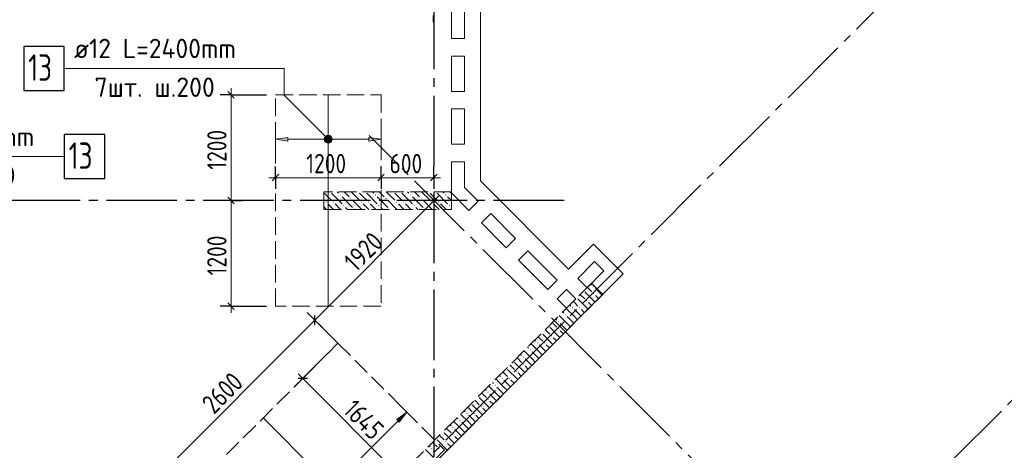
# Model space of a CAD drawing. Header units: millimetres. Extents: x 0 to 43617, y 0 to 59400.
# Tile 12 of 23: x 17117 to 28308, y 29595 to 34483. Entities that reach past the tile are written whole.
import ezdxf

# ---------------------------------------------------------------- set-up
doc = ezdxf.new("R2010")
doc.units = ezdxf.units.MM
doc.linetypes.add('______2', pattern=[270, 200, -70])
doc.linetypes.add('______5', pattern=[1100, 800, -100, 100, -100])
for name, color, linetype, lineweight in [('Standard', 7, 'Continuous', 25), ('ДОП Верх по Х', 7, 'Continuous', 25), ('ЖБ Перекрытие верхний уровень', 7, 'Continuous', 35), ('ЖБ Пилон', 7, 'Continuous', 35), ('ЖБ Стена верхний уровень', 7, 'Continuous', 35), ('Оси', 40, '______5', 18), ('Позиционная метка номер позиции', 7, 'Continuous', 13), ('Примечания', 7, 'Continuous', 25)]:
    doc.layers.add(name, color=color, linetype=linetype, lineweight=lineweight)
doc.styles.add('GOST 2.304-81', font='txt')
doc.styles.add('ISOCPEUR', font='txt')

msp = doc.modelspace()

# ---------------------------------------------------------------- hatches: boundary and pattern name
at = {"layer": 'ДОП Верх по Х', "linetype": 'Continuous', "lineweight": 13, "transparency": 33554687}
msp.add_hatch(color=7, dxfattribs=at).paths.add_polyline_path([(20164, 33106), (20024, 33126), (20164, 33146)], flags=16)
for points in [[(20592, 33107), (20592, 33144), (20586, 33126)], [(20592, 33144), (20605, 33093), (20605, 33158)], [(20592, 33144), (20592, 33107), (20605, 33093)], [(20605, 33158), (20624, 33088), (20624, 33163)], [(20605, 33158), (20605, 33093), (20624, 33088)], [(20624, 33163), (20624, 33088), (20643, 33093)], [(20624, 33163), (20643, 33093), (20643, 33158)], [(20643, 33158), (20643, 33093), (20656, 33107)], [(20643, 33158), (20656, 33107), (20656, 33144)], [(20656, 33144), (20656, 33107), (20661, 33126)], [(21084, 33106), (21224, 33126), (21084, 33146)], [(21431, 29916), (21516, 30029), (21403, 29944)]]:
    msp.add_hatch(color=7, dxfattribs=at).paths.add_polyline_path(points)
at = {"layer": 'ЖБ Пилон', "linetype": 'Continuous', "lineweight": 18, "transparency": 33554687}
for points in [[(20644, 32530), (20641, 32527), (20638, 32530)], [(20754, 32493), (20761, 32500), (20767, 32493), (20761, 32487)], [(20874, 32453), (20881, 32460), (20887, 32453), (20881, 32447)], [(20964, 32530), (20961, 32527), (20958, 32530)], [(21044, 32530), (21041, 32527), (21038, 32530)], [(21154, 32493), (21161, 32500), (21167, 32493), (21161, 32487)], [(21274, 32453), (21281, 32460), (21287, 32453), (21281, 32447)], [(21364, 32530), (21361, 32527), (21358, 32530)], [(21444, 32530), (21441, 32527), (21438, 32530)], [(21554, 32493), (21561, 32500), (21567, 32493), (21561, 32487)], [(21674, 32453), (21681, 32460), (21687, 32453), (21681, 32447)], [(21764, 32530), (21761, 32527), (21758, 32530)], [(21844, 32530), (21841, 32527), (21838, 32530)], [(21954, 32493), (21961, 32500), (21967, 32493), (21961, 32487)], [(20594, 32413), (20601, 32420), (20607, 32413), (20601, 32407)], [(20674, 32413), (20681, 32420), (20687, 32413), (20681, 32407)], [(20794, 32373), (20801, 32380), (20807, 32373), (20801, 32367)], [(20994, 32413), (21001, 32420), (21007, 32413), (21001, 32407)], [(21074, 32413), (21081, 32420), (21087, 32413), (21081, 32407)], [(21194, 32373), (21201, 32380), (21207, 32373), (21201, 32367)], [(21394, 32413), (21401, 32420), (21407, 32413), (21401, 32407)], [(21474, 32413), (21481, 32420), (21487, 32413), (21481, 32407)], [(21594, 32373), (21601, 32380), (21607, 32373), (21601, 32367)], [(21794, 32413), (21801, 32420), (21807, 32413), (21801, 32407)], [(21874, 32413), (21881, 32420), (21887, 32413), (21881, 32407)], [(21994, 32373), (22001, 32380), (22007, 32373), (22001, 32367)], [(20914, 32333), (20921, 32340), (20927, 32333), (20924, 32330), (20918, 32330)], [(21314, 32333), (21321, 32340), (21327, 32333), (21324, 32330), (21318, 32330)], [(21714, 32333), (21721, 32340), (21727, 32333), (21724, 32330), (21718, 32330)]]:
    msp.add_hatch(color=7, dxfattribs=at).paths.add_polyline_path(points, flags=16)
at = {"layer": 'ЖБ Стена верхний уровень', "linetype": 'Continuous', "lineweight": 18, "transparency": 33554687}
for points in [[(23634, 31453), (23641, 31460), (23647, 31453), (23641, 31447)], [(23634, 31373), (23641, 31380), (23647, 31373), (23641, 31367)], [(23554, 31293), (23561, 31300), (23567, 31293), (23561, 31287)], [(23314, 31133), (23321, 31140), (23327, 31133), (23321, 31127)], [(23394, 31213), (23401, 31220), (23407, 31213), (23401, 31207)], [(23474, 31213), (23481, 31220), (23487, 31213), (23481, 31207)], [(23234, 31053), (23241, 31060), (23247, 31053), (23241, 31047)], [(23154, 30893), (23161, 30900), (23167, 30893), (23161, 30887)], [(23234, 30973), (23241, 30980), (23247, 30973), (23241, 30967)], [(22994, 30813), (23001, 30820), (23007, 30813), (23001, 30807)], [(23074, 30813), (23081, 30820), (23087, 30813), (23081, 30807)], [(22914, 30733), (22921, 30740), (22927, 30733), (22921, 30727)], [(22834, 30653), (22841, 30660), (22847, 30653), (22841, 30647)], [(22834, 30573), (22841, 30580), (22847, 30573), (22841, 30567)], [(22754, 30493), (22761, 30500), (22767, 30493), (22761, 30487)], [(22514, 30333), (22521, 30340), (22527, 30333), (22521, 30327)], [(22594, 30413), (22601, 30420), (22607, 30413), (22601, 30407)], [(22674, 30413), (22681, 30420), (22687, 30413), (22681, 30407)], [(22434, 30253), (22441, 30260), (22447, 30253), (22441, 30247)], [(22434, 30173), (22441, 30180), (22447, 30173), (22441, 30167)], [(22194, 30013), (22201, 30020), (22207, 30013), (22201, 30007)], [(22274, 30013), (22281, 30020), (22287, 30013), (22281, 30007)], [(22354, 30093), (22361, 30100), (22367, 30093), (22361, 30087)], [(22114, 29933), (22121, 29940), (22127, 29933), (22121, 29927)], [(22034, 29853), (22041, 29860), (22047, 29853), (22041, 29847)], [(22034, 29773), (22041, 29780), (22047, 29773), (22041, 29767)], [(21954, 29693), (21961, 29700), (21967, 29693), (21961, 29687)], [(21794, 29613), (21801, 29620), (21807, 29613), (21801, 29607)], [(21874, 29613), (21881, 29620), (21887, 29613), (21881, 29607)]]:
    msp.add_hatch(color=7, dxfattribs=at).paths.add_polyline_path(points, flags=16)
at = {"layer": 'Позиционная метка номер позиции', "linetype": 'Continuous', "lineweight": 13, "transparency": 33554687}
for points in [[(20592, 33094), (20635, 33169), (20581, 33114)], [(20581, 33114), (20635, 33169), (20613, 33169)], [(20581, 33114), (20613, 33169), (20581, 33137)], [(20581, 33137), (20613, 33169), (20592, 33157)], [(20592, 33094), (20656, 33157), (20635, 33169)], [(20613, 33082), (20656, 33157), (20592, 33094)], [(20613, 33082), (20667, 33137), (20656, 33157)], [(20635, 33082), (20667, 33137), (20613, 33082)], [(20635, 33082), (20667, 33114), (20667, 33137)], [(20667, 33114), (20635, 33082), (20656, 33094)]]:
    msp.add_hatch(color=7, dxfattribs=at).paths.add_polyline_path(points)

# ---------------------------------------------------------------- linework, layer by layer
at = {"layer": 'Standard', "color": 7, "linetype": 'Continuous', "lineweight": 13, "transparency": 33554687}
for p, q in [((21816, 34530), (21816, 34455)), ((19519, 33630), (19519, 33705)), ((20024, 32690), (19949, 32690)), ((20024, 32690), (21224, 32690)), ((21224, 32690), (21824, 32690)), ((21824, 32690), (21899, 32690)), ((21829, 32429), (21882, 32482)), ((19519, 32430), (19519, 31230)), ((20473, 31072), (21829, 32429)), ((19519, 31230), (19519, 31155)), ((18634, 29234), (20473, 31072)), ((20334, 30411), (20281, 30464)), ((21499, 29247), (20334, 30411))]:
    msp.add_line(p, q, dxfattribs=at)
at = {"layer": 'Standard', "color": 251, "linetype": 'Continuous', "lineweight": -3, "true_color": 0x656565, "transparency": 33554687}
for p, q in [((19519, 33630), (19394, 33630)), ((19519, 33630), (19644, 33630)), ((19519, 33630), (19924, 33630)), ((20024, 32690), (20024, 32815)), ((20024, 32690), (20024, 32794)), ((21224, 32690), (21224, 32815)), ((21824, 32690), (21824, 32815)), ((20024, 32690), (20024, 32565)), ((21224, 32690), (21224, 32565)), ((21824, 32690), (21824, 32565)), ((21824, 32690), (21824, 32690)), ((21829, 32429), (21741, 32517)), ((19519, 32430), (19394, 32430)), ((19519, 32430), (19644, 32430)), ((19519, 32430), (19519, 32430)), ((21829, 32429), (21828, 32430)), ((21829, 32429), (21917, 32340)), ((19519, 31230), (19394, 31230)), ((19519, 31230), (19644, 31230)), ((19519, 31230), (19924, 31230)), ((20473, 31072), (20384, 31161)), ((20473, 31072), (20561, 30984)), ((20473, 31072), (20734, 30811)), ((20334, 30411), (20621, 30698)), ((20334, 30411), (20422, 30500)), ((20334, 30411), (20246, 30323))]:
    msp.add_line(p, q, dxfattribs=at)
at = {"layer": 'Standard', "color": 7, "linetype": 'Continuous', "lineweight": 25, "transparency": 33554687}
for p, q in [((19481, 33668), (19556, 33593)), ((19986, 32653), (20061, 32728)), ((21186, 32653), (21261, 32728)), ((21786, 32653), (21861, 32728)), ((19481, 32468), (19556, 32393)), ((21829, 32376), (21829, 32482)), ((19481, 31268), (19556, 31193)), ((20473, 31019), (20473, 31125)), ((20387, 30411), (20281, 30411))]:
    msp.add_line(p, q, dxfattribs=at)
at = {"layer": 'Standard', "color": 7, "linetype": 'Continuous', "lineweight": 13, "transparency": 33554687}
msp.add_lwpolyline([(19519, 33630), (19519, 32716), (19519, 32716), (19519, 32430)], dxfattribs=at)
at = {"layer": 'Standard', "color": 251, "linetype": 'Continuous', "lineweight": -3, "true_color": 0x656565, "transparency": 33554687}
msp.add_lwpolyline([(21224, 32690), (21224, 32707), (21224, 32707), (21224, 32794)], dxfattribs=at)
at = {"layer": 'ДОП Верх по Х', "color": 7, "linetype": 'Continuous', "lineweight": 13, "transparency": 33554687}
for p, q in [((17716, 33930), (19824, 33930)), ((15424, 32930), (17532, 32930))]:
    msp.add_line(p, q, dxfattribs=at)
at = {"layer": 'ДОП Верх по Х', "color": 7, "linetype": 'Continuous', "lineweight": 18, "transparency": 33554687}
for p, q in [((20624, 33624), (20624, 31236)), ((19890, 29959), (21092, 28756))]:
    msp.add_line(p, q, dxfattribs=at)
at = {"layer": 'ДОП Верх по Х', "color": 251, "linetype": 'Continuous', "lineweight": 13, "true_color": 0x494949, "transparency": 33554687}
for p, q in [((20024, 33126), (20024, 33226)), ((20024, 33126), (20164, 33146)), ((20164, 33106), (20024, 33126)), ((20024, 33126), (20024, 33026)), ((20024, 33126), (20024, 33126)), ((20164, 33146), (20164, 33106)), ((20164, 33126), (20594, 33126)), ((20624, 33163), (20624, 33163)), ((20654, 33126), (21084, 33126)), ((21224, 33126), (21084, 33146)), ((21084, 33146), (21084, 33106)), ((21084, 33106), (21224, 33126)), ((21224, 33126), (21224, 33226)), ((21224, 33126), (21224, 33026)), ((21224, 33126), (21224, 33126)), ((20624, 33088), (20624, 33088)), ((21516, 30029), (21403, 29944)), ((21431, 29916), (21516, 30029)), ((21516, 30029), (21445, 30100)), ((21516, 30029), (21587, 29959)), ((21516, 30029), (21516, 30029)), ((20689, 29202), (21417, 29930)), ((21403, 29944), (21431, 29916))]:
    msp.add_line(p, q, dxfattribs=at)
at = {"layer": 'ДОП Верх по Х', "color": 7, "linetype": 'Continuous', "lineweight": 25, "transparency": 33554687}
for points in [[(17164, 33680), (17624, 33680), (17624, 34180), (17164, 34180), (17164, 33680)], [(17624, 32680), (18084, 32680), (18084, 33180), (17624, 33180), (17624, 32680)]]:
    msp.add_lwpolyline(points, dxfattribs=at)
at = {"layer": 'ДОП Верх по Х', "color": 251, "linetype": 'Continuous', "lineweight": 13, "true_color": 0x494949, "transparency": 33554687}
msp.add_circle((20624, 33126), 37.5, dxfattribs=at)
at = {"layer": 'ЖБ Перекрытие верхний уровень', "color": 7, "linetype": 'Continuous', "lineweight": 18, "transparency": 33554687}
for p, q in [((22354, 33070), (22354, 42420)), ((22024, 34270), (22024, 34670)), ((22174, 34670), (22174, 34270)), ((22174, 34270), (22024, 34270)), ((22024, 34070), (22174, 34070)), ((22024, 33670), (22024, 34070)), ((22174, 34070), (22174, 33670)), ((22174, 33670), (22024, 33670)), ((22024, 33070), (22024, 33470)), ((22024, 33470), (22174, 33470)), ((22174, 33470), (22174, 33070)), ((22174, 33070), (22024, 33070)), ((22354, 32653), (22354, 33070)), ((22024, 32516), (22024, 32870)), ((22024, 32870), (22174, 32870)), ((22174, 32870), (22174, 32578)), ((22174, 32578), (22328, 32424)), ((23354, 31653), (22354, 32653)), ((22222, 32318), (22024, 32516)), ((22328, 32424), (22222, 32318)), ((22364, 32177), (22470, 32283)), ((22470, 32283), (22753, 32000)), ((22647, 31894), (22364, 32177)), ((22753, 32000), (22647, 31894)), ((23637, 31936), (23354, 31653)), ((23976, 31597), (23637, 31936)), ((22788, 31752), (22894, 31858)), ((22894, 31858), (23226, 31526)), ((23120, 31420), (22788, 31752)), ((23460, 31547), (23651, 31738)), ((23651, 31738), (23757, 31632)), ((17690, 25311), (23976, 31597)), ((23757, 31632), (23566, 31441)), ((23226, 31526), (23120, 31420)), ((23566, 31441), (23460, 31547)), ((23226, 31314), (23333, 31420)), ((23333, 31420), (23439, 31314)), ((23333, 31208), (23226, 31314)), ((23439, 31314), (23333, 31208))]:
    msp.add_line(p, q, dxfattribs=at)
at = {"layer": 'ЖБ Пилон', "color": 253, "linetype": '______2', "lineweight": 13, "true_color": 0xa0a0a0, "transparency": 33554687}
for p, q in [((22024, 32530), (20574, 32530)), ((20574, 32530), (20574, 32330)), ((22024, 32330), (22024, 32530)), ((20574, 32330), (22024, 32330))]:
    msp.add_line(p, q, dxfattribs=at)
at = {"layer": 'ЖБ Пилон', "color": 9, "linetype": 'Continuous', "lineweight": 18, "true_color": 0xc7c7c7, "transparency": 33554687}
for p, q in [((20621, 32473), (20581, 32513)), ((20661, 32433), (20621, 32473)), ((20661, 32513), (20781, 32393)), ((20724, 32530), (20741, 32513)), ((20781, 32473), (20901, 32353)), ((20804, 32530), (20861, 32473)), ((20884, 32530), (20981, 32433)), ((21021, 32473), (20981, 32513)), ((21061, 32433), (21021, 32473)), ((21061, 32513), (21181, 32393)), ((21124, 32530), (21141, 32513)), ((21181, 32473), (21301, 32353)), ((21204, 32530), (21261, 32473)), ((21284, 32530), (21381, 32433)), ((21421, 32473), (21381, 32513)), ((21461, 32433), (21421, 32473)), ((21461, 32513), (21581, 32393)), ((21524, 32530), (21541, 32513)), ((21581, 32473), (21701, 32353)), ((21604, 32530), (21661, 32473)), ((21684, 32530), (21781, 32433)), ((21821, 32473), (21781, 32513)), ((21861, 32433), (21821, 32473)), ((21861, 32513), (21981, 32393)), ((21924, 32530), (21941, 32513)), ((21981, 32473), (22024, 32430)), ((22004, 32530), (22024, 32510)), ((20574, 32440), (20581, 32433)), ((20604, 32330), (20574, 32360)), ((20621, 32393), (20684, 32330)), ((20701, 32393), (20764, 32330)), ((20844, 32330), (20821, 32353)), ((21004, 32330), (20901, 32433)), ((21021, 32393), (21084, 32330)), ((21101, 32393), (21164, 32330)), ((21244, 32330), (21221, 32353)), ((21404, 32330), (21301, 32433)), ((21421, 32393), (21484, 32330)), ((21501, 32393), (21564, 32330)), ((21644, 32330), (21621, 32353)), ((21804, 32330), (21701, 32433)), ((21821, 32393), (21884, 32330)), ((21901, 32393), (21964, 32330)), ((22024, 32350), (22021, 32353))]:
    msp.add_line(p, q, dxfattribs=at)
at = {"layer": 'ЖБ Стена верхний уровень', "color": 251, "linetype": '______2', "lineweight": 13, "true_color": 0x656565, "transparency": 33554687}
for p, q in [((23615, 31491), (17435, 25311)), ((23743, 31363), (23615, 31491)), ((17563, 25183), (23743, 31363))]:
    msp.add_line(p, q, dxfattribs=at)
at = {"layer": 'ЖБ Стена верхний уровень', "color": 9, "linetype": 'Continuous', "lineweight": 18, "true_color": 0xc7c7c7, "transparency": 33554687}
for p, q in [((23609, 31485), (23621, 31473)), ((23489, 31365), (23541, 31313)), ((23541, 31393), (23657, 31277)), ((23581, 31433), (23569, 31445)), ((23621, 31393), (23581, 31433)), ((23661, 31433), (23737, 31357)), ((23661, 31353), (23697, 31317)), ((23369, 31245), (23381, 31233)), ((23421, 31273), (23409, 31285)), ((23461, 31233), (23421, 31273)), ((23461, 31313), (23577, 31197)), ((23581, 31273), (23617, 31237)), ((23341, 31033), (23249, 31125)), ((23289, 31165), (23301, 31153)), ((23421, 31113), (23329, 31205)), ((23341, 31113), (23417, 31037)), ((23421, 31193), (23497, 31117)), ((23421, 31113), (23457, 31077)), ((23501, 31193), (23537, 31157)), ((23181, 31033), (23169, 31045)), ((23221, 30993), (23181, 31033)), ((23209, 31085), (23221, 31073)), ((23261, 31033), (23337, 30957)), ((23341, 31033), (23377, 30997)), ((23061, 30913), (23177, 30797)), ((23089, 30965), (23141, 30913)), ((23141, 30993), (23257, 30877)), ((23261, 30953), (23297, 30917)), ((23021, 30713), (22929, 30805)), ((22969, 30845), (22981, 30833)), ((23021, 30873), (23009, 30885)), ((23061, 30833), (23021, 30873)), ((23021, 30793), (23097, 30717)), ((23101, 30793), (23137, 30757)), ((23181, 30873), (23217, 30837)), ((22809, 30685), (22821, 30673)), ((22941, 30633), (22849, 30725)), ((22889, 30765), (22901, 30753)), ((22941, 30713), (23017, 30637)), ((23021, 30713), (23057, 30677)), ((22689, 30565), (22741, 30513)), ((22741, 30593), (22857, 30477)), ((22781, 30633), (22769, 30645)), ((22821, 30593), (22781, 30633)), ((22861, 30633), (22937, 30557)), ((22861, 30553), (22897, 30517)), ((22941, 30633), (22977, 30597)), ((22569, 30445), (22581, 30433)), ((22621, 30473), (22609, 30485)), ((22661, 30433), (22621, 30473)), ((22661, 30513), (22777, 30397)), ((22781, 30473), (22817, 30437)), ((22489, 30365), (22501, 30353)), ((22621, 30313), (22529, 30405)), ((22621, 30393), (22697, 30317)), ((22701, 30393), (22737, 30357)), ((22381, 30233), (22369, 30245)), ((22421, 30193), (22381, 30233)), ((22409, 30285), (22421, 30273)), ((22541, 30233), (22449, 30325)), ((22461, 30233), (22537, 30157)), ((22541, 30313), (22617, 30237)), ((22541, 30233), (22577, 30197)), ((22621, 30313), (22657, 30277)), ((22261, 30113), (22377, 29997)), ((22289, 30165), (22341, 30113)), ((22341, 30193), (22457, 30077)), ((22461, 30153), (22497, 30117)), ((22221, 29913), (22129, 30005)), ((22169, 30045), (22181, 30033)), ((22221, 30073), (22209, 30085)), ((22261, 30033), (22221, 30073)), ((22221, 29993), (22297, 29917)), ((22301, 29993), (22337, 29957)), ((22381, 30073), (22417, 30037)), ((22009, 29885), (22021, 29873)), ((22141, 29833), (22049, 29925)), ((22089, 29965), (22101, 29953)), ((22141, 29913), (22217, 29837)), ((22221, 29913), (22257, 29877)), ((21941, 29793), (22057, 29677)), ((21981, 29833), (21969, 29845)), ((22021, 29793), (21981, 29833)), ((22061, 29833), (22137, 29757)), ((22141, 29833), (22177, 29797)), ((21821, 29673), (21809, 29685)), ((21861, 29633), (21821, 29673)), ((21861, 29713), (21977, 29597)), ((21889, 29765), (21941, 29713)), ((21981, 29673), (22017, 29637)), ((22061, 29753), (22097, 29717)), ((21821, 29513), (21729, 29605)), ((21769, 29645), (21781, 29633))]:
    msp.add_line(p, q, dxfattribs=at)
at = {"layer": 'Оси', "color": 8, "linetype": '______5', "lineweight": -3, "transparency": 33554687}
for p, q in [((21824, 57820), (21824, 7100)), ((9516, 17264), (28172, 35920)), ((29170, 25087), (21090, 33167)), ((12153, 13919), (31163, 32929)), ((23304, 32430), (3600, 32430))]:
    msp.add_line(p, q, dxfattribs=at)
at = {"layer": 'Позиционная метка номер позиции', "color": 7, "linetype": 'Continuous', "lineweight": 13, "transparency": 33554687}
for p, q in [((20592, 33157), (20592, 33157)), ((20656, 33157), (20656, 33157)), ((20592, 33094), (20592, 33094)), ((20656, 33094), (20656, 33094))]:
    msp.add_line(p, q, dxfattribs=at)
for points in [[(20624, 33126), (20124, 33626), (20124, 33930), (17624, 33930)], [(13924, 32513), (14341, 32930), (17624, 32930)]]:
    msp.add_lwpolyline(points, dxfattribs=at)
msp.add_circle((20624, 33126), 45, dxfattribs=at)
at = {"layer": 'Примечания', "color": 7, "linetype": '______2', "lineweight": 18, "transparency": 33554687}
for p, q in [((20024, 33630), (21224, 33630)), ((20024, 31230), (20024, 33630)), ((21224, 33630), (21224, 31230)), ((21224, 31230), (20024, 31230)), ((18895, 28973), (20734, 30811)), ((20734, 30811), (21945, 29601)), ((21945, 29601), (20106, 27762))]:
    msp.add_line(p, q, dxfattribs=at)

# ---------------------------------------------------------------- texts
at = {"layer": 'Standard', "color": 7, "linetype": 'Continuous', "lineweight": 25, "transparency": 33554687, "char_height": 220, "attachment_point": 7, "style": 'GOST 2.304-81'}
for s, insert, width, rotation in [('1200', (19468, 32780), 625.74, 90), ('1200', (19468, 31580), 625.74, 90), ('1920', (20939, 31609), 625.74, 45), ('2600', (19325, 29995), 672.63, 45), ('1645', (20780, 30036), 610.17, 315)]:
    msp.add_mtext(s, dxfattribs=dict(at, insert=insert, width=width, rotation=rotation))
for s, insert, width in [('1200', (20374, 32740), 625.73), ('600', (21321, 32740), 531.97)]:
    msp.add_mtext(s, dxfattribs=dict(at, insert=insert, width=width))
at = {"layer": 'ДОП Верх по Х', "color": 7, "linetype": 'Continuous', "lineweight": 13, "transparency": 33554687, "attachment_point": 7, "style": 'ISOCPEUR'}
for s, insert, char_height, width in [('\\W0.96;ø12 L=2400mm ', (17736, 34047), 220, 2172.6), ('\\W0.75;13', (17214, 33790), 300, 472.27), ('\\W0.97;7шт. ш.200 ', (17967, 33607), 220, 1712.32), ('\\W0.96;ø12 L=2400mm ', (15444, 33047), 220, 2172.61), ('\\W0.75;13', (17674, 32790), 300, 472.29), ('\\W0.95;16шт. ш.200 ', (15620, 32607), 220, 1819.91)]:
    msp.add_mtext(s, dxfattribs=dict(at, insert=insert, char_height=char_height, width=width))

doc.saveas('drawing.dxf')
